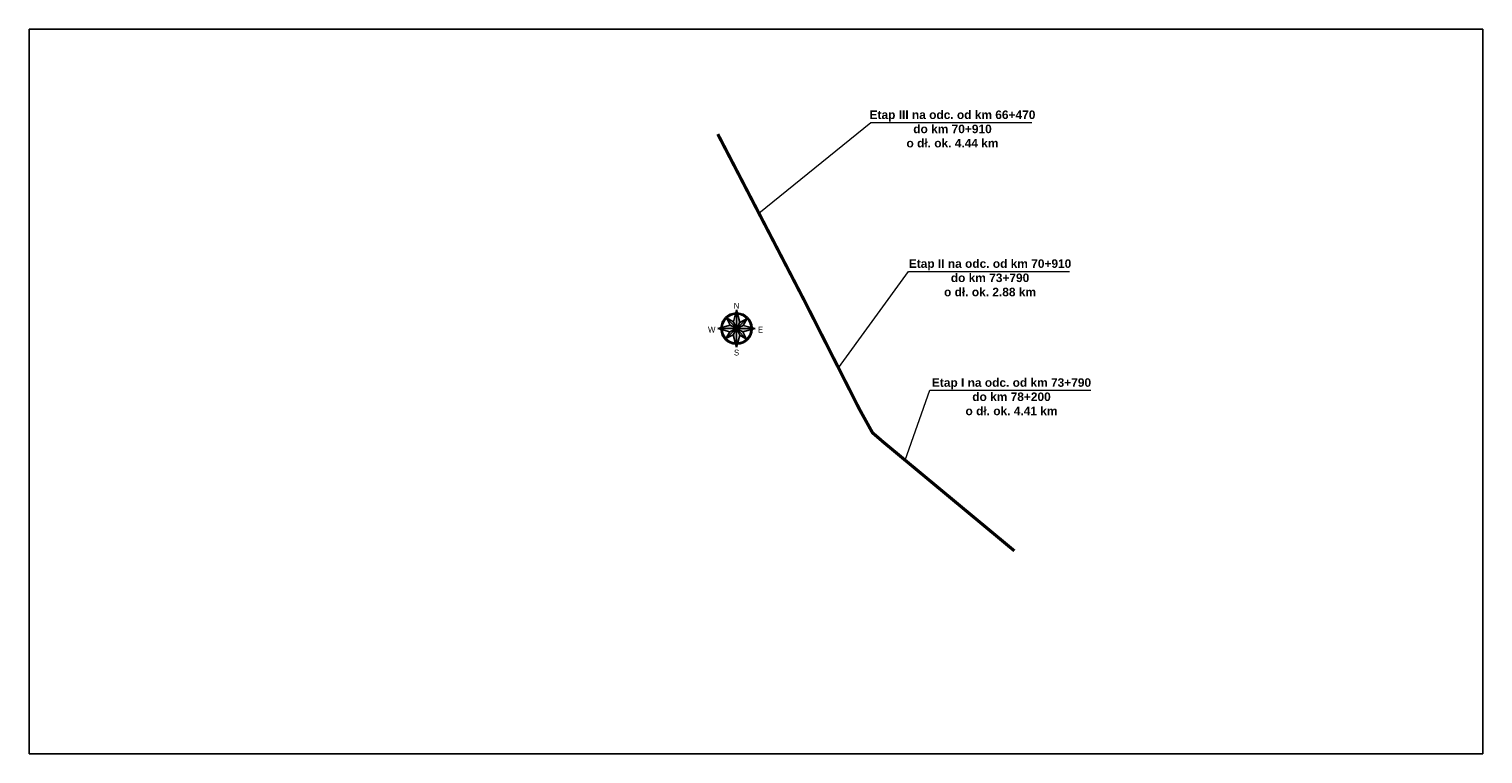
# Model space of a CAD drawing. Extents: x 7519154 to 7551131, y 5816918 to 5832865.
import ezdxf
from ezdxf.enums import TextEntityAlignment as Align

# ---------------------------------------------------------------- set-up
doc = ezdxf.new("R2010")
doc.units = 0
doc.linetypes.add('HIDDEN', pattern=[9.525, 6.35, -3.175])
for name, color, linetype, lineweight in [('D-krawędzie', 3, 'Continuous', 30), ('D-opisy', 2, 'Continuous', 30), ('PARSI', 252, 'Continuous', 13)]:
    doc.layers.add(name, color=color, linetype=linetype, lineweight=lineweight)
doc.layers.add('Z-raster', color=7, linetype='Continuous')
doc.styles.add('North Arrow Text', font='txt', dxfattribs={"height": 0.1})
doc.styles.add('opis', font='arial.ttf', dxfattribs={"height": 50})
picture_1 = doc.add_image_def('image1.png', size_in_pixel=(1919, 957))

# ---------------------------------------------------------------- blocks, each defined once
blk = doc.blocks.new('KRZYZ')
at = {"layer": 'PARSI'}
for p, q in [((5, 0), (-5, 0)), ((0, -5), (0, 5))]:
    blk.add_line(p, q, dxfattribs=at)
blk = doc.blocks.new('orientacja')
at = {"layer": 'D-opisy', "lineweight": 25}
h = blk.add_hatch(color=256, dxfattribs=at)
h.paths.add_polyline_path([(6529064, 5548109.1), (6529064, 5548093.2), (6529066.7, 5548098.5)])
h.paths.add_polyline_path([(6529073, 5548101.7), (6529064, 5548093.2), (6529069.5, 5548095.9)])
h.paths.add_polyline_path([(6529079.9, 5548093.2), (6529064, 5548093.2), (6529069.2, 5548090.4)])
h.paths.add_polyline_path([(6529064, 5548093.2), (6529066.7, 5548087.6), (6529072.4, 5548084.2)])
h.paths.add_polyline_path([(6529064, 5548093.2), (6529061.2, 5548087.9), (6529064, 5548077.3)])
h.paths.add_polyline_path([(6529064, 5548093.2), (6529058.4, 5548090.5), (6529055, 5548084.8)])
h.paths.add_polyline_path([(6529058.7, 5548096), (6529048.1, 5548093.2), (6529064, 5548093.2)])
h.paths.add_polyline_path([(6529061.3, 5548098.8), (6529055.5, 5548102.2), (6529064, 5548093.2)])
for points in [[(6529064, 5548093.2), (6529054.9, 5548102.9)], [(6529064, 5548109.1), (6529061.3, 5548098.8)], [(6529064, 5548109.1), (6529064, 5548077.3)], [(6529064, 5548109.1), (6529066.7, 5548098.5)], [(6529048.1, 5548093.2), (6529058.7, 5548096)], [(6529079.9, 5548093.2), (6529048.1, 5548093.2)], [(6529048.1, 5548093.2), (6529058.4, 5548090.5)], [(6529052.2, 5548099.4), (6529053, 5548098.9)], [(6529064, 5548093.2), (6529054.3, 5548084.1)], [(6529055, 5548084.8), (6529058.4, 5548090.5)], [(6529055.5, 5548102.2), (6529058.7, 5548096)], [(6529055.5, 5548102.2), (6529061.3, 5548098.8)], [(6529058.4, 5548090.5), (6529064, 5548093.2)], [(6529058.7, 5548096), (6529064, 5548093.2)], [(6529064, 5548093.2), (6529061.2, 5548087.9)], [(6529061.3, 5548098.8), (6529064, 5548093.2)], [(6529064, 5548093.2), (6529073.6, 5548102.3)], [(6529066.7, 5548098.5), (6529064, 5548093.2)], [(6529069.5, 5548095.9), (6529064, 5548093.2)], [(6529064, 5548093.2), (6529073.1, 5548083.5)], [(6529064, 5548093.2), (6529069.2, 5548090.4)], [(6529064, 5548093.2), (6529066.7, 5548087.6)], [(6529073, 5548101.7), (6529066.7, 5548098.5)], [(6529079.9, 5548093.2), (6529069.2, 5548090.4)], [(6529072.4, 5548084.2), (6529069.2, 5548090.4)], [(6529073, 5548101.7), (6529069.5, 5548095.9)], [(6529079.9, 5548093.2), (6529069.5, 5548095.9)], [(6529075.9, 5548098.9), (6529075.1, 5548098.6)], [(6529052, 5548087.5), (6529052.8, 5548087.9)], [(6529055, 5548084.8), (6529061.2, 5548087.9)], [(6529064, 5548077.3), (6529061.2, 5548087.9)], [(6529064, 5548077.3), (6529066.7, 5548087.6)], [(6529065.8, 5548081), (6529065.9, 5548080.1)], [(6529072.4, 5548084.2), (6529066.7, 5548087.6)], [(6529069.3, 5548082.1), (6529069.7, 5548081.3)], [(6529074.9, 5548087.5), (6529075.7, 5548087)]]:
    blk.add_lwpolyline(points, dxfattribs=at)
for radius, start, end in [(13.3, 92.995, 177.005), (12.3, 94.3434, 175.6566), (13.3, 2.995, 87.005), (12.3, 4.3434, 85.6566), (13.3, 182.995, 267.005), (12.3, 184.3434, 265.6566), (13.3, 272.995, 357.005), (12.3, 274.3434, 355.6566)]:
    blk.add_arc((6529064, 5548093.2), radius, start, end, dxfattribs=at)
at = {"layer": 'D-opisy', "lineweight": 25, "xscale": 0.6489600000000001, "yscale": 0.6489600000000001, "zscale": 0.6489600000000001, "rotation": 306.822681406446}
blk.add_blockref('KRZYZ', (6529064, 5548093.2), dxfattribs=at)
at = {"layer": 'D-opisy', "lineweight": 25, "style": 'North Arrow Text'}
for s, p in [('N', (6529064, 5548108.6)), ('W', (6529042.9, 5548088.3)), ('E', (6529084.3, 5548088.3)), ('S', (6529064, 5548068.9))]:
    blk.add_text(s, height=4.96, dxfattribs=at).set_placement(p, align=Align.BOTTOM_CENTER)

msp = doc.modelspace()

# ---------------------------------------------------------------- linework, layer by layer
at = {"layer": 'D-krawędzie', "color": 2, "linetype": 'Continuous', "lineweight": 13, "ltscale": 0.03}
for points in [[(7535207, 5828814), (7537670, 5830811), (7541212, 5830811)], [(7536955, 5825414), (7538496, 5827535), (7542038, 5827535)], [(7538421, 5823382), (7538967, 5824918), (7542509, 5824918)]]:
    msp.add_lwpolyline(points, dxfattribs=at)
at = {"layer": 'D-krawędzie', "color": 1, "linetype": 'HIDDEN', "lineweight": 13, "ltscale": 30, "true_color": 0xfa0000, "const_width": 70, "flags": 128}
msp.add_lwpolyline([(7536217, 5826870), (7534302, 5830554)], dxfattribs=at)
at = {"layer": 'D-krawędzie', "color": 94, "linetype": 'HIDDEN', "lineweight": 13, "ltscale": 30, "true_color": 0x009900, "const_width": 70, "flags": 128}
msp.add_lwpolyline([(7537415, 5824507), (7536217, 5826870)], dxfattribs=at)
at = {"layer": 'D-krawędzie', "color": 174, "linetype": 'HIDDEN', "lineweight": 13, "ltscale": 30, "true_color": 0x0000a3, "const_width": 70, "flags": 128}
msp.add_lwpolyline([(7537415, 5824507), (7537704, 5823985), (7537943, 5823779), (7540825, 5821386)], dxfattribs=at)

# ---------------------------------------------------------------- block references
at = {"layer": 'D-opisy', "xscale": 25.92010096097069, "yscale": 25.92010096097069, "zscale": 25.92010096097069}
msp.add_blockref('orientacja', (-161699283, -137980860), dxfattribs=at)

# ---------------------------------------------------------------- texts
at = {"layer": 'D-krawędzie', "color": 2, "linetype": 'Continuous', "lineweight": 13, "ltscale": 0.03, "char_height": 187.5, "width": 10000, "attachment_point": 5, "style": 'opis'}
for s, insert in [('{\\fArial|b1|i0|c238|p34;Etap III na odc. od km 66+470 \\Pdo km 70+910 \\Po dł. ok. 4.44 km}', (7539464, 5830667)), ('{\\fArial|b1|i0|c238|p34;Etap II na odc. od km 70+910 \\Pdo km 73+790 \\Po dł. ok. 2.88 km}', (7540290, 5827392)), ('{\\fArial|b1|i0|c238|p34;Etap I na odc. od km 73+790 \\Pdo km 78+200 \\Po dł. ok. 4.41 km}', (7540762, 5824775))]:
    msp.add_mtext(s, dxfattribs=dict(at, insert=insert))

# ---------------------------------------------------------------- pictures from other files: only their frames are drawn
at = {"layer": 'Z-raster'}
image = msp.add_image(picture_1, insert=(7519154, 5816918), size_in_units=(31977, 15947), dxfattribs=at)
image.dxf.flags = 7

doc.saveas('drawing.dxf')
